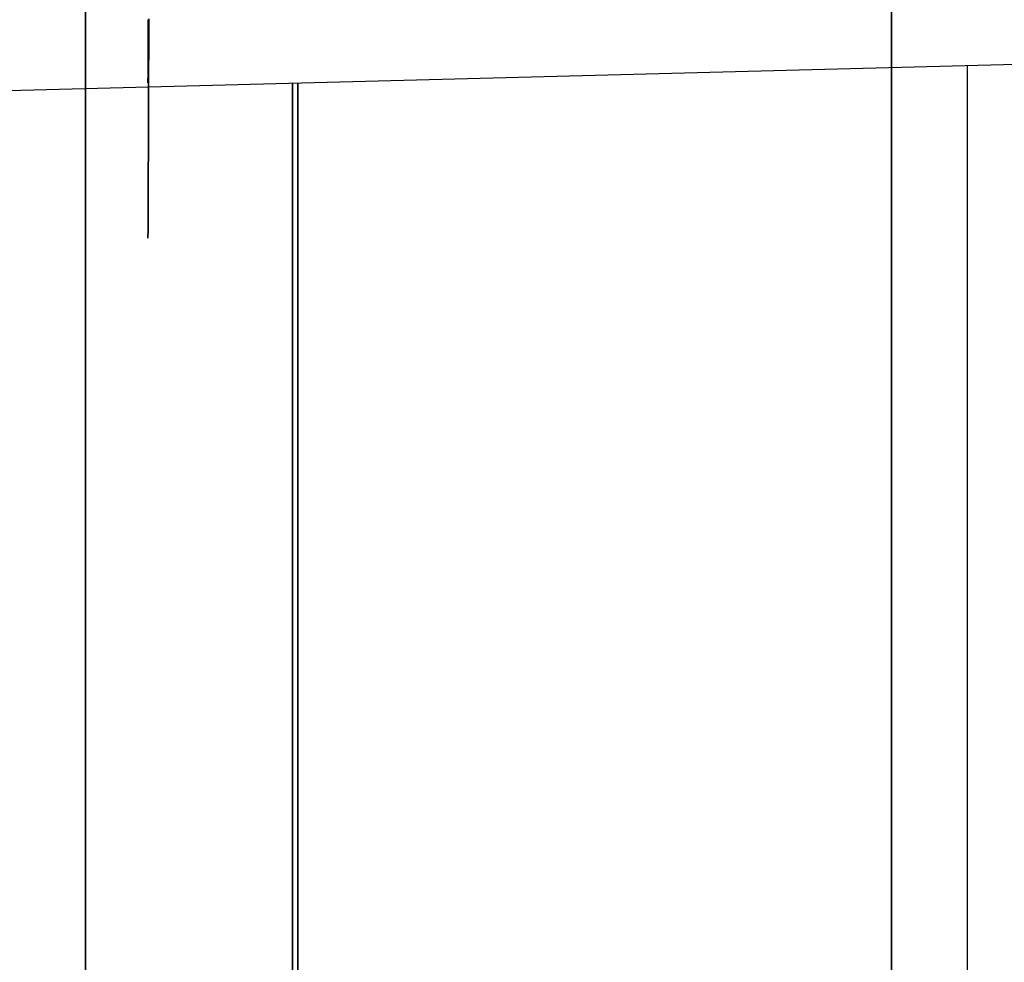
# Model space of a CAD drawing. Header units: millimetres. Extents: x -15 to 7, y 1 to 148.
# Tile 26 of 256: x -7.909 to -6.957, y 16.041 to 16.952. Entities that reach past the tile are written whole.
import ezdxf

# ---------------------------------------------------------------- set-up
doc = ezdxf.new("R2010")
doc.units = ezdxf.units.MM
doc.header["$MEASUREMENT"] = 0
doc.layers.add('Default', color=7, linetype='Continuous', true_color=0x000000)

msp = doc.modelspace()

# ---------------------------------------------------------------- linework, layer by layer
at = {"layer": 'Default', "color": 254, "true_color": 0xcad1ee}
for points in [[(-7.845, 139.98436), (-7.845, 12.87925)], [(-7.845, 8.20198), (-7.845, 103.34668)], [(-7.06594, 103.34668), (-7.06594, 8.20198)], [(-7.845, 69.82698), (-7.845, 8.24144)], [(-7.06594, 8.24144), (-7.06594, 69.04854)], [(-6.99238, 14.66289), (-6.99238, 16.90775)], [(-7.845, 14.67984), (-7.845, 16.89079)], [(-7.845, 16.89079), (-7.845, 14.67984)], [(-7.645, 14.67984), (-7.645, 16.89079)], [(-7.645, 16.89079), (-7.645, 14.67984)], [(-7.63976, 14.67984), (-7.63976, 16.89079)], [(-7.63976, 16.89079), (-7.63976, 14.67984)], [(-6.99238, 14.81289), (-6.99238, 16.75775)], [(-7.845, 14.82984), (-7.845, 16.74079)], [(-7.845, 16.74079), (-7.845, 14.82984)], [(-7.645, 14.82984), (-7.645, 16.74079)], [(-7.645, 16.74079), (-7.645, 14.82984)], [(-7.63976, 14.82984), (-7.63976, 16.74079)], [(-7.63976, 16.74079), (-7.63976, 14.82984)]]:
    msp.add_lwpolyline(points, dxfattribs=at)
at = {"layer": 'Default', "color": 254, "true_color": 0xcad1ee, "extrusion": (1, 0, 0)}
msp.add_lwpolyline([(16.89079, -34.10526), (16.90278, -34.10512), (16.91481, -34.10468), (16.92688, -34.10396), (16.93897, -34.10293), (16.95108, -34.10161), (16.96319, -34.09999), (16.9753, -34.09807), (16.98739, -34.09584), (16.99945, -34.09331), (17.01147, -34.09048), (17.02343, -34.08735), (17.03534, -34.08391), (17.04717, -34.08018), (17.05891, -34.07615), (17.07056, -34.07183), (17.0821, -34.06722), (17.09352, -34.06232), (17.10481, -34.05714), (17.11596, -34.05169), (17.12697, -34.04597), (17.13781, -34.03998), (17.14849, -34.03374), (17.15899, -34.02724), (17.1693, -34.02051), (17.17942, -34.01353), (17.18934, -34.00634), (17.19905, -33.99892), (17.20855, -33.99129), (17.21782, -33.98347), (17.22686, -33.97545), (17.23567, -33.96725), (17.24425, -33.95888)], dxfattribs=at)
at = {"layer": 'Default', "color": 254, "true_color": 0xcad1ee, "extrusion": (1, -6.6102e-15, -9.89384e-15)}
for points in [[(16.89079, -24.39465), (16.90278, -24.39479), (16.91481, -24.39523), (16.92688, -24.39595), (16.93897, -24.39697), (16.95108, -24.39829), (16.96319, -24.39992), (16.9753, -24.40184), (16.98739, -24.40407), (16.99945, -24.40659), (17.01147, -24.40943), (17.02343, -24.41256), (17.03534, -24.41599), (17.04717, -24.41973), (17.05891, -24.42375), (17.07056, -24.42808), (17.0821, -24.43269), (17.09352, -24.43759), (17.10481, -24.44276), (17.11596, -24.44822), (17.12697, -24.45394), (17.13781, -24.45993), (17.14849, -24.46617), (17.15899, -24.47267), (17.1693, -24.4794), (17.17942, -24.48637), (17.18934, -24.49357), (17.19905, -24.50099), (17.20855, -24.50861), (17.21782, -24.51644), (17.22686, -24.52446), (17.23567, -24.53265), (17.24425, -24.54102)], [(16.74079, -84.23093), (16.75278, -84.23108), (16.76481, -84.23151), (16.77688, -84.23224), (16.78897, -84.23326), (16.80108, -84.23458), (16.81319, -84.2362), (16.8253, -84.23812), (16.83739, -84.24035), (16.84945, -84.24288), (16.86147, -84.24571), (16.87343, -84.24884), (16.88534, -84.25228), (16.89717, -84.25601), (16.90891, -84.26004), (16.92056, -84.26436), (16.9321, -84.26897), (16.94352, -84.27387), (16.95481, -84.27905), (16.96596, -84.2845), (16.97697, -84.29022), (16.98781, -84.29621), (16.99849, -84.30245), (17.00899, -84.30895), (17.0193, -84.31569), (17.02942, -84.32266), (17.03934, -84.32985), (17.04905, -84.33727), (17.05855, -84.3449), (17.06782, -84.35272), (17.07686, -84.36074), (17.08567, -84.36894), (17.09425, -84.37731)]]:
    msp.add_lwpolyline(points, dxfattribs=at)
at = {"layer": 'Default', "color": 254, "true_color": 0xcad1ee, "extrusion": (0.999697, -0.017412, -0.017412)}
for points in [[(16.96732, -24.81676), (16.96202, -24.81159), (16.95661, -24.80657), (16.95107, -24.80169), (16.94542, -24.79695), (16.93966, -24.79236), (16.93378, -24.78792), (16.92781, -24.78362), (16.92174, -24.77948), (16.91557, -24.77548), (16.9093, -24.77164), (16.90295, -24.76796), (16.89651, -24.76443), (16.88999, -24.76106), (16.88338, -24.75785), (16.87671, -24.7548), (16.86996, -24.75191), (16.86314, -24.74919), (16.85626, -24.74663), (16.84932, -24.74423), (16.84232, -24.74201), (16.83527, -24.73996), (16.82817, -24.73807), (16.82102, -24.73636), (16.81383, -24.73482), (16.8066, -24.73346), (16.79933, -24.73228), (16.79204, -24.73127), (16.78471, -24.73045), (16.77736, -24.7298), (16.76998, -24.72934), (16.76259, -24.72907), (16.75519, -24.72898)], [(16.81734, -84.64393), (16.81205, -84.63876), (16.80663, -84.63374), (16.80109, -84.62885), (16.79544, -84.62412), (16.78968, -84.61953), (16.78381, -84.61508), (16.77783, -84.61079), (16.77176, -84.60664), (16.76559, -84.60265), (16.75932, -84.59881), (16.75297, -84.59513), (16.74653, -84.5916), (16.74001, -84.58823), (16.73341, -84.58502), (16.72673, -84.58197), (16.71998, -84.57908), (16.71317, -84.57635), (16.70629, -84.57379), (16.69935, -84.5714), (16.69235, -84.56918), (16.6853, -84.56712), (16.67819, -84.56524), (16.67105, -84.56353), (16.66385, -84.56199), (16.65662, -84.56063), (16.64936, -84.55945), (16.64206, -84.55844), (16.63473, -84.55762), (16.62738, -84.55697), (16.62001, -84.55651), (16.61262, -84.55623), (16.60521, -84.55614)]]:
    msp.add_lwpolyline(points, dxfattribs=at)
at = {"layer": 'Default', "color": 254, "true_color": 0xcad1ee, "extrusion": (0.999697, -0.017412, 0.017412)}
for points in [[(16.96732, -33.67428), (16.96202, -33.67945), (16.95661, -33.68447), (16.95107, -33.68935), (16.94542, -33.69409), (16.93966, -33.69868), (16.93378, -33.70312), (16.92781, -33.70742), (16.92174, -33.71156), (16.91557, -33.71556), (16.9093, -33.7194), (16.90295, -33.72308), (16.89651, -33.72661), (16.88999, -33.72998), (16.88338, -33.73319), (16.87671, -33.73624), (16.86996, -33.73913), (16.86314, -33.74185), (16.85626, -33.74441), (16.84932, -33.7468), (16.84232, -33.74903), (16.83527, -33.75108), (16.82817, -33.75297), (16.82102, -33.75468), (16.81383, -33.75621), (16.8066, -33.75758), (16.79933, -33.75876), (16.79204, -33.75977), (16.78471, -33.76059), (16.77736, -33.76123), (16.76998, -33.7617), (16.76259, -33.76197), (16.75519, -33.76206)], [(16.81734, -93.20158), (16.81205, -93.20675), (16.80663, -93.21177), (16.80109, -93.21665), (16.79544, -93.22139), (16.78968, -93.22598), (16.78381, -93.23043), (16.77783, -93.23472), (16.77176, -93.23887), (16.76559, -93.24286), (16.75932, -93.2467), (16.75297, -93.25038), (16.74653, -93.25391), (16.74001, -93.25728), (16.73341, -93.26049), (16.72673, -93.26354), (16.71998, -93.26643), (16.71317, -93.26916), (16.70629, -93.27172), (16.69935, -93.27411), (16.69235, -93.27633), (16.6853, -93.27839), (16.67819, -93.28027), (16.67105, -93.28198), (16.66385, -93.28352), (16.65662, -93.28488), (16.64936, -93.28606), (16.64206, -93.28707), (16.63473, -93.28789), (16.62738, -93.28854), (16.62001, -93.289), (16.61262, -93.28927), (16.60521, -93.28936)]]:
    msp.add_lwpolyline(points, dxfattribs=at)
at = {"layer": 'Default', "color": 254, "true_color": 0xcad1ee, "extrusion": (1, -1.78626e-14, 4.31327e-14)}
msp.add_lwpolyline([(16.74079, -93.64154), (16.75278, -93.6414), (16.76481, -93.64097), (16.77688, -93.64024), (16.78897, -93.63922), (16.80108, -93.6379), (16.81319, -93.63628), (16.8253, -93.63435), (16.83739, -93.63213), (16.84945, -93.6296), (16.86147, -93.62677), (16.87343, -93.62363), (16.88534, -93.6202), (16.89717, -93.61647), (16.90891, -93.61244), (16.92056, -93.60811), (16.9321, -93.6035), (16.94352, -93.59861), (16.95481, -93.59343), (16.96596, -93.58797), (16.97697, -93.58225), (16.98781, -93.57626), (16.99849, -93.57002), (17.00899, -93.56353), (17.0193, -93.55679), (17.02942, -93.54982), (17.03934, -93.54262), (17.04905, -93.5352), (17.05855, -93.52758), (17.06782, -93.51975), (17.07686, -93.51174), (17.08567, -93.50354), (17.09425, -93.49517)], dxfattribs=at)
at = {"layer": 'Default', "color": 254, "true_color": 0xcad1ee, "extrusion": (0.999315, 0.026168, 0.026168)}
msp.add_lwpolyline([(17.23484, -84.51357), (17.23476, -84.50691), (17.23454, -84.5002), (17.23416, -84.49344), (17.23363, -84.48663), (17.23293, -84.47977), (17.23207, -84.47288), (17.23104, -84.46596), (17.22983, -84.45901), (17.22846, -84.45204), (17.22691, -84.44505), (17.22518, -84.43806), (17.22327, -84.43106), (17.22118, -84.42407), (17.2189, -84.41709), (17.21644, -84.41013), (17.2138, -84.40319), (17.21096, -84.39629), (17.20795, -84.38943), (17.20474, -84.38261), (17.20136, -84.37585), (17.19779, -84.36914), (17.19403, -84.36251), (17.1901, -84.35595), (17.18599, -84.34948), (17.1817, -84.3431), (17.17724, -84.33681), (17.17261, -84.33063), (17.16781, -84.32456), (17.16285, -84.31861), (17.15774, -84.31278), (17.15247, -84.30708), (17.14705, -84.30152), (17.1415, -84.2961), (17.1358, -84.29083), (17.12998, -84.28571), (17.12403, -84.28075), (17.11797, -84.27595), (17.11179, -84.27131), (17.10551, -84.26685), (17.09913, -84.26255), (17.09265, -84.25843), (17.0861, -84.25449), (17.07947, -84.25074), (17.07277, -84.24716), (17.06601, -84.24377), (17.05919, -84.24056), (17.05233, -84.23753), (17.04543, -84.2347), (17.03849, -84.23205), (17.03153, -84.22958), (17.02455, -84.2273), (17.01756, -84.2252), (17.01057, -84.22328), (17.00357, -84.22155), (16.99659, -84.21999), (16.98962, -84.21861), (16.98266, -84.21741), (16.97574, -84.21637), (16.96885, -84.2155), (16.96199, -84.2148), (16.95518, -84.21426), (16.94841, -84.21388), (16.9417, -84.21365), (16.93504, -84.21357)], dxfattribs=at)
at = {"layer": 'Default', "color": 1, "true_color": 0xff0000, "extrusion": (1, 0, 0)}
for points in [[(17.03532, -93.43624), (14.82485, -93.35905)], [(17.03532, -33.74995), (14.82485, -33.67276)], [(14.82485, -89.51343), (17.03532, -89.43624)], [(17.03532, -89.43624), (14.82485, -89.51343)]]:
    msp.add_lwpolyline(points, dxfattribs=at)
at = {"layer": 'Default', "color": 254, "true_color": 0xcad1ee, "extrusion": (-0.026159, -0.000684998, 0.999658)}
for points in [[(-17.08499, -7.83612), (-17.08499, -5.53979)], [(-16.93504, -9.40584), (-16.93504, -8.11019)]]:
    msp.add_lwpolyline(points, dxfattribs=at)
at = {"layer": 'Default', "color": 254, "true_color": 0xcad1ee, "extrusion": (-9.20987e-05, 0.92387, -0.382706)}
msp.add_lwpolyline([(7.84331, -71.37329), (7.84327, -71.3778), (7.84312, -71.38236), (7.84286, -71.38695), (7.8425, -71.39157), (7.84202, -71.39623), (7.84143, -71.40091), (7.84072, -71.40561), (7.8399, -71.41034), (7.83895, -71.41508), (7.83788, -71.41983), (7.83668, -71.42458), (7.83536, -71.42934), (7.83392, -71.4341), (7.83234, -71.43885), (7.83064, -71.44358), (7.8288, -71.4483), (7.82684, -71.45299), (7.82474, -71.45766), (7.82252, -71.46229), (7.82017, -71.46689), (7.81769, -71.47144), (7.81508, -71.47594), (7.81234, -71.48039), (7.80948, -71.48478), (7.8065, -71.48911), (7.8034, -71.49336), (7.80018, -71.49754), (7.79684, -71.50164), (7.7934, -71.50566), (7.78984, -71.50959), (7.78618, -71.51343), (7.78241, -71.51717), (7.77855, -71.52081), (7.7746, -71.52434), (7.77055, -71.52777), (7.76642, -71.53108), (7.76221, -71.53428), (7.75792, -71.53736), (7.75356, -71.54032), (7.74914, -71.54316), (7.74466, -71.54587), (7.74012, -71.54846), (7.73553, -71.55092), (7.73089, -71.55325), (7.72622, -71.55546), (7.72151, -71.55753), (7.71678, -71.55947), (7.71201, -71.56128), (7.70724, -71.56296), (7.70244, -71.56451), (7.69764, -71.56593), (7.69284, -71.56722), (7.68803, -71.56838), (7.68323, -71.56942), (7.67845, -71.57034), (7.67367, -71.57113), (7.66892, -71.5718), (7.66419, -71.57236), (7.65948, -71.5728), (7.65481, -71.57312), (7.65017, -71.57334), (7.64557, -71.57344), (7.641, -71.57344), (7.63648, -71.57334)], dxfattribs=at)
at = {"layer": 'Default', "color": 254, "true_color": 0xcad1ee, "extrusion": (-9.20987e-05, 0.92387, 0.382706)}
msp.add_lwpolyline([(7.84331, -92.9578), (7.84327, -92.95329), (7.84312, -92.94874), (7.84286, -92.94415), (7.8425, -92.93952), (7.84202, -92.93487), (7.84143, -92.93018), (7.84072, -92.92548), (7.8399, -92.92076), (7.83895, -92.91602), (7.83788, -92.91127), (7.83668, -92.90651), (7.83536, -92.90175), (7.83392, -92.897), (7.83234, -92.89225), (7.83064, -92.88751), (7.8288, -92.8828), (7.82684, -92.8781), (7.82474, -92.87344), (7.82252, -92.8688), (7.82017, -92.86421), (7.81769, -92.85966), (7.81508, -92.85515), (7.81234, -92.8507), (7.80948, -92.84631), (7.8065, -92.84199), (7.8034, -92.83773), (7.80018, -92.83355), (7.79684, -92.82945), (7.7934, -92.82543), (7.78984, -92.8215), (7.78618, -92.81767), (7.78241, -92.81393), (7.77855, -92.81029), (7.7746, -92.80675), (7.77055, -92.80333), (7.76642, -92.80001), (7.76221, -92.79681), (7.75792, -92.79373), (7.75356, -92.79077), (7.74914, -92.78793), (7.74466, -92.78522), (7.74012, -92.78263), (7.73553, -92.78017), (7.73089, -92.77784), (7.72622, -92.77564), (7.72151, -92.77357), (7.71678, -92.77163), (7.71201, -92.76982), (7.70724, -92.76814), (7.70244, -92.76659), (7.69764, -92.76517), (7.69284, -92.76388), (7.68803, -92.76271), (7.68323, -92.76167), (7.67845, -92.76076), (7.67367, -92.75996), (7.66892, -92.75929), (7.66419, -92.75874), (7.65948, -92.7583), (7.65481, -92.75797), (7.65017, -92.75776), (7.64557, -92.75765), (7.641, -92.75765), (7.63648, -92.75775)], dxfattribs=at)
at = {"layer": 'Default', "color": 254, "true_color": 0xcad1ee, "extrusion": (0.026159, 0.000684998, 0.999658)}
for points in [[(17.08499, 5.00965), (17.08499, 6.3053)], [(16.93504, 2.45494), (16.93504, 4.75128)]]:
    msp.add_lwpolyline(points, dxfattribs=at)
at = {"layer": 'Default', "color": 254, "true_color": 0xcad1ee, "extrusion": (0, 1, 0)}
for points in [[(7.63976, -24.59458), (7.64463, -24.59465), (7.64953, -24.5946), (7.65444, -24.59443), (7.65936, -24.59413), (7.6643, -24.59371), (7.66924, -24.59317), (7.67418, -24.59251), (7.67912, -24.59172), (7.68405, -24.5908), (7.68896, -24.58976), (7.69386, -24.58859), (7.69873, -24.5873), (7.70357, -24.58588), (7.70839, -24.58434), (7.71316, -24.58267), (7.71789, -24.58089), (7.72258, -24.57899), (7.72721, -24.57697), (7.73179, -24.57483), (7.73631, -24.57259), (7.74077, -24.57023), (7.74516, -24.56776), (7.74947, -24.56519), (7.75372, -24.56252), (7.75788, -24.55975), (7.76196, -24.55688), (7.76595, -24.55393), (7.76986, -24.55088), (7.77368, -24.54776), (7.7774, -24.54455), (7.78103, -24.54126), (7.78456, -24.53791), (7.78801, -24.53447), (7.79138, -24.53093), (7.79469, -24.52729), (7.79791, -24.52356), (7.80106, -24.51973), (7.80412, -24.51581), (7.80709, -24.51181), (7.80997, -24.50772), (7.81275, -24.50355), (7.81543, -24.4993), (7.81801, -24.49498), (7.82049, -24.49059), (7.82285, -24.48613), (7.82511, -24.48161), (7.82725, -24.47703), (7.82927, -24.47239), (7.83118, -24.46771), (7.83297, -24.46298), (7.83463, -24.45821), (7.83618, -24.4534), (7.8376, -24.44857), (7.83889, -24.4437), (7.84006, -24.43882), (7.84111, -24.43391), (7.84203, -24.429), (7.84282, -24.42408), (7.84349, -24.41915), (7.84404, -24.41423), (7.84446, -24.40931), (7.84476, -24.40441), (7.84494, -24.39952), (7.845, -24.39465)], [(7.845, -34.10526), (7.84494, -34.10039), (7.84476, -34.0955), (7.84446, -34.09059), (7.84404, -34.08568), (7.84349, -34.08075), (7.84282, -34.07583), (7.84203, -34.07091), (7.84111, -34.06599), (7.84006, -34.06109), (7.83889, -34.05621), (7.8376, -34.05134), (7.83618, -34.04651), (7.83463, -34.0417), (7.83297, -34.03693), (7.83118, -34.0322), (7.82927, -34.02752), (7.82725, -34.02288), (7.82511, -34.0183), (7.82285, -34.01378), (7.82049, -34.00932), (7.81801, -34.00493), (7.81543, -34.0006), (7.81275, -33.99636), (7.80997, -33.99219), (7.80709, -33.9881), (7.80412, -33.98409), (7.80106, -33.98018), (7.79791, -33.97635), (7.79469, -33.97262), (7.79138, -33.96898), (7.78801, -33.96544), (7.78456, -33.962), (7.78103, -33.95864), (7.7774, -33.95536), (7.77368, -33.95215), (7.76986, -33.94902), (7.76595, -33.94598), (7.76196, -33.94302), (7.75788, -33.94016), (7.75372, -33.93739), (7.74947, -33.93472), (7.74516, -33.93215), (7.74077, -33.92968), (7.73631, -33.92732), (7.73179, -33.92507), (7.72721, -33.92294), (7.72258, -33.92092), (7.71789, -33.91902), (7.71316, -33.91723), (7.70839, -33.91557), (7.70357, -33.91403), (7.69873, -33.91261), (7.69386, -33.91132), (7.68896, -33.91015), (7.68405, -33.90911), (7.67912, -33.90819), (7.67418, -33.9074), (7.66924, -33.90673), (7.6643, -33.90619), (7.65936, -33.90578), (7.65444, -33.90548), (7.64953, -33.90531), (7.64463, -33.90526), (7.63976, -33.90533)], [(7.63976, -84.43086), (7.64463, -84.43093), (7.64953, -84.43088), (7.65444, -84.43071), (7.65936, -84.43042), (7.6643, -84.43), (7.66924, -84.42946), (7.67418, -84.42879), (7.67912, -84.428), (7.68405, -84.42708), (7.68896, -84.42604), (7.69386, -84.42487), (7.69873, -84.42358), (7.70357, -84.42216), (7.70839, -84.42062), (7.71316, -84.41896), (7.71789, -84.41717), (7.72258, -84.41527), (7.72721, -84.41325), (7.73179, -84.41112), (7.73631, -84.40887), (7.74077, -84.40651), (7.74516, -84.40405), (7.74947, -84.40148), (7.75372, -84.3988), (7.75788, -84.39603), (7.76196, -84.39317), (7.76595, -84.39021), (7.76986, -84.38717), (7.77368, -84.38404), (7.7774, -84.38083), (7.78103, -84.37755), (7.78456, -84.37419), (7.78801, -84.37075), (7.79138, -84.36721), (7.79469, -84.36357), (7.79791, -84.35984), (7.80106, -84.35601), (7.80412, -84.3521), (7.80709, -84.34809), (7.80997, -84.344), (7.81275, -84.33983), (7.81543, -84.33559), (7.81801, -84.33127), (7.82049, -84.32687), (7.82285, -84.32241), (7.82511, -84.31789), (7.82725, -84.31331), (7.82927, -84.30868), (7.83118, -84.30399), (7.83297, -84.29926), (7.83463, -84.29449), (7.83618, -84.28969), (7.8376, -84.28485), (7.83889, -84.27999), (7.84006, -84.2751), (7.84111, -84.2702), (7.84203, -84.26528), (7.84282, -84.26036), (7.84349, -84.25544), (7.84404, -84.25051), (7.84446, -84.2456), (7.84476, -84.24069), (7.84494, -84.2358), (7.845, -84.23093)]]:
    msp.add_lwpolyline(points, dxfattribs=at)
at = {"layer": 'Default', "color": 254, "true_color": 0xcad1ee, "extrusion": (-4.10154e-14, 1, 4.21035e-14)}
msp.add_lwpolyline([(7.845, -93.64154), (7.84494, -93.63667), (7.84476, -93.63178), (7.84446, -93.62688), (7.84404, -93.62196), (7.84349, -93.61704), (7.84282, -93.61211), (7.84203, -93.60719), (7.84111, -93.60228), (7.84006, -93.59738), (7.83889, -93.59249), (7.8376, -93.58763), (7.83618, -93.58279), (7.83463, -93.57798), (7.83297, -93.57321), (7.83118, -93.56848), (7.82927, -93.5638), (7.82725, -93.55916), (7.82511, -93.55458), (7.82285, -93.55006), (7.82049, -93.5456), (7.81801, -93.54121), (7.81543, -93.53689), (7.81275, -93.53264), (7.80997, -93.52847), (7.80709, -93.52438), (7.80412, -93.52038), (7.80106, -93.51646), (7.79791, -93.51264), (7.79469, -93.5089), (7.79138, -93.50526), (7.78801, -93.50172), (7.78456, -93.49828), (7.78103, -93.49493), (7.7774, -93.49164), (7.77368, -93.48844), (7.76986, -93.48531), (7.76595, -93.48226), (7.76196, -93.47931), (7.75788, -93.47644), (7.75372, -93.47367), (7.74947, -93.471), (7.74516, -93.46843), (7.74077, -93.46596), (7.73631, -93.46361), (7.73179, -93.46136), (7.72721, -93.45922), (7.72258, -93.4572), (7.71789, -93.4553), (7.71316, -93.45352), (7.70839, -93.45185), (7.70357, -93.45031), (7.69873, -93.4489), (7.69386, -93.4476), (7.68896, -93.44643), (7.68405, -93.44539), (7.67912, -93.44448), (7.67418, -93.44368), (7.66924, -93.44302), (7.6643, -93.44248), (7.65936, -93.44206), (7.65444, -93.44177), (7.64953, -93.44159), (7.64463, -93.44154), (7.63976, -93.44161)], dxfattribs=at)
at = {"layer": 'Default', "color": 254, "true_color": 0xcad1ee}
for points in [[(-7.78467, 16.74079, -84.37408), (-7.78462, 16.7496, -84.37424), (-7.78458, 16.75838, -84.37461), (-7.78454, 16.76714, -84.3752), (-7.78449, 16.77587, -84.37601), (-7.78445, 16.78457, -84.37703), (-7.78441, 16.79324, -84.37827), (-7.78438, 16.80186, -84.37971), (-7.78434, 16.81045, -84.38137), (-7.7843, 16.81898, -84.38323), (-7.78427, 16.82747, -84.38529), (-7.78424, 16.83589, -84.38756), (-7.78421, 16.84426, -84.39003), (-7.78418, 16.85256, -84.3927), (-7.78415, 16.86079, -84.39557), (-7.78412, 16.86896, -84.39864), (-7.7841, 16.87704, -84.4019), (-7.78407, 16.88504, -84.40535), (-7.78405, 16.89296, -84.409), (-7.78403, 16.90079, -84.41283), (-7.78401, 16.90852, -84.41685), (-7.78399, 16.91615, -84.42106), (-7.78397, 16.92369, -84.42545), (-7.78396, 16.93112, -84.43002), (-7.78394, 16.93843, -84.43477), (-7.78393, 16.94563, -84.43971), (-7.78392, 16.95272, -84.44481)], [(-7.78392, 16.95272, -93.42766), (-7.78393, 16.94563, -93.43277), (-7.78394, 16.93843, -93.4377), (-7.78396, 16.93112, -93.44245), (-7.78397, 16.92369, -93.44703), (-7.78399, 16.91615, -93.45142), (-7.78401, 16.90852, -93.45562), (-7.78403, 16.90079, -93.45965), (-7.78405, 16.89296, -93.46348), (-7.78407, 16.88504, -93.46712), (-7.7841, 16.87704, -93.47058), (-7.78412, 16.86896, -93.47384), (-7.78415, 16.86079, -93.4769), (-7.78418, 16.85256, -93.47977), (-7.78421, 16.84426, -93.48244), (-7.78424, 16.83589, -93.48491), (-7.78427, 16.82747, -93.48718), (-7.7843, 16.81898, -93.48925), (-7.78434, 16.81045, -93.49111), (-7.78438, 16.80186, -93.49276), (-7.78441, 16.79324, -93.49421), (-7.78445, 16.78457, -93.49544), (-7.78449, 16.77587, -93.49646), (-7.78454, 16.76714, -93.49727), (-7.78458, 16.75838, -93.49786), (-7.78462, 16.7496, -93.49824), (-7.78467, 16.74079, -93.49839)], [(-7.78467, 16.89079, -24.5378), (-7.78462, 16.8996, -24.53796), (-7.78458, 16.90838, -24.53833), (-7.78454, 16.91714, -24.53892), (-7.78449, 16.92587, -24.53973), (-7.78445, 16.93457, -24.54075), (-7.78441, 16.94324, -24.54198), (-7.78438, 16.95186, -24.54343)], [(-7.78438, 16.95186, -33.95648), (-7.78441, 16.94324, -33.95792), (-7.78445, 16.93457, -33.95916), (-7.78449, 16.92587, -33.96018), (-7.78454, 16.91714, -33.96099), (-7.78458, 16.90838, -33.96158), (-7.78462, 16.8996, -33.96195), (-7.78467, 16.89079, -33.96211)]]:
    msp.add_polyline3d(points, dxfattribs=at)

doc.saveas('drawing.dxf')
